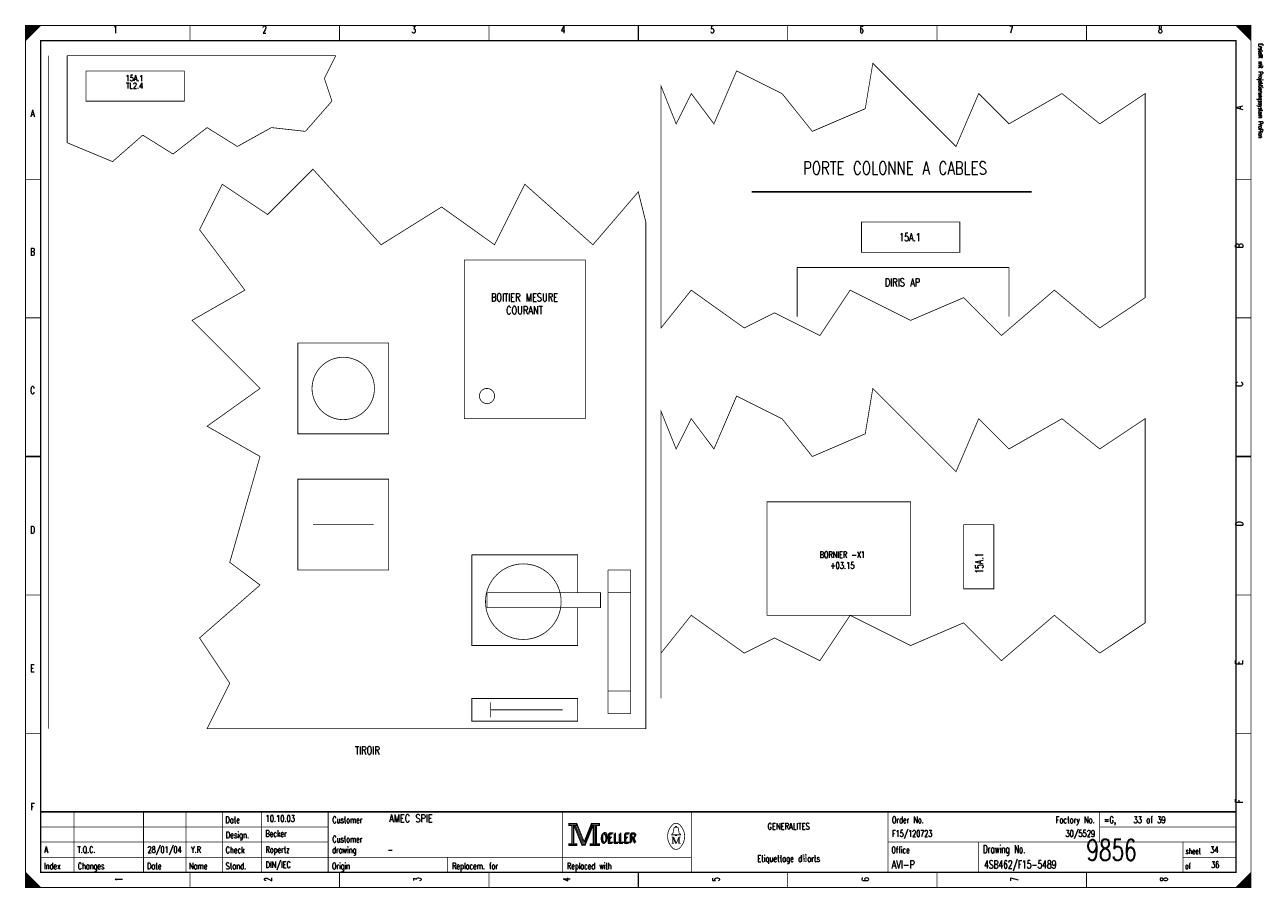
# Model space of a CAD drawing. Extents: x 0 to 409, y 0 to 285.
import ezdxf
from ezdxf.enums import TextEntityAlignment as Align

# ---------------------------------------------------------------- set-up
doc = ezdxf.new("R2010")
doc.units = 0
doc.header["$MEASUREMENT"] = 0
doc.layers.get('0').update_dxf_attribs({"color": 9, "linetype": 'CONTINUOUS'})
doc.styles.get("Standard").update_dxf_attribs({"font": 'TXT', "bigfont": 'TXT'})

msp = doc.modelspace()

# ---------------------------------------------------------------- linework, layer by layer
at = {"color": 0, "const_width": 0.25, "flags": 128}
for points in [[(0, 142.5), (0, 285), (405, 285), (405, 0), (0, 0), (0, 142.5)], [(0, 285), (5, 285), (0, 280), (0, 285)], [(0.25, 285), (0.25, 280.25), (0.5, 280.5), (0.5, 285), (0.75, 285), (0.75, 280.75), (1, 281), (1, 285), (1.25, 285), (1.25, 281.25), (1.5, 281.5), (1.5, 285), (1.75, 285), (1.75, 281.75), (2, 282)], [(2, 282), (2, 285), (2.25, 285), (2.25, 282.25), (2.5, 282.5), (2.5, 285), (2.75, 285), (2.75, 282.75), (3, 283), (3, 285), (3.25, 285), (3.25, 283.25), (3.5, 283.5), (3.5, 285), (3.75, 285)], [(3.75, 285), (3.75, 283.75), (4, 284), (4, 285), (4.25, 285), (4.25, 284.25), (4.5, 284.5), (4.5, 285), (4.75, 285), (4.75, 284.75)], [(400, 285), (405, 280), (404.75, 280.25), (404.75, 285), (404.5, 285), (404.5, 280.5), (404.25, 280.75), (404.25, 285), (404, 285), (404, 281), (403.75, 281.25), (403.75, 285), (403.5, 285), (403.5, 281.5), (403.25, 281.75)], [(401.5, 283.5), (401.5, 285), (401.25, 285), (401.25, 283.75), (401, 284), (401, 285), (400.75, 285), (400.75, 284.25), (400.5, 284.5), (400.5, 285), (400.25, 285), (400.25, 284.75)], [(403.25, 281.75), (403.25, 285), (403, 285), (403, 282), (402.75, 282.25), (402.75, 285), (402.5, 285), (402.5, 282.5), (402.25, 282.75), (402.25, 285), (402, 285), (402, 283), (401.75, 283.25), (401.75, 285), (401.5, 285)], [(210, 265), (210, 185), (220, 197.5), (237.5, 185), (247.5, 190), (262.5, 182.5), (272.5, 197.5), (292.5, 187.5), (310, 195), (322.5, 182.5), (340, 197.5), (355, 185), (370, 195), (370, 262.5), (355, 252.5), (342.5, 262.5), (325, 252.5), (315, 262.5), (307.5, 245), (280, 272.5), (277.5, 257.5), (260, 250), (250, 262.5), (235, 270), (227.5, 252.5), (220, 262.5), (215, 252.5), (210, 265)], [(60, 52.5), (67.5, 67.5), (57.5, 82.5), (77.5, 100), (67.5, 107.5), (77.5, 142.5), (60, 152.5), (77.5, 165), (55, 187.5), (72.5, 197.5), (57.5, 217.5), (65, 232.5), (80, 222.5), (95, 237.5), (117.5, 212.5), (137.5, 225), (155, 212.5), (165, 232.5), (187.5, 212.5), (202.5, 230), (205, 220), (205, 52.5), (60, 52.5)], [(210, 157.5), (210, 77.5), (220, 90), (237.5, 77.5), (247.5, 82.5), (262.5, 75), (272.5, 90), (292.5, 80), (310, 87.5), (322.5, 75), (340, 90), (355, 77.5), (370, 87.5), (370, 155), (355, 145), (342.5, 155), (325, 145), (315, 155), (307.5, 137.5), (280, 165), (277.5, 150), (260, 142.5), (250, 155), (235, 162.5), (227.5, 145), (220, 155), (215, 145), (210, 157.5)], [(147.5, 110), (182.5, 110), (182.5, 97.5)], [(182.5, 92.5), (182.5, 80), (147.5, 80), (147.5, 110)], [(179.5, 21.2), (179.5, 20.5), (180.5, 20.5), (180.5, 14.5), (179.5, 14.5), (179.5, 13.8), (182.2, 13.8), (182.2, 14.5), (181.2, 14.5), (181.2, 20.5), (182.2, 20.5), (182.2, 21.2), (179.5, 21.2)], [(180.7, 20.7), (180.7, 14.3), (181, 14.3), (181, 20.7)], [(181.2, 20.5), (183.9, 13.8), (184.9, 13.8), (187.6, 20.5)], [(181.8, 20.5), (184.2, 14.6), (184.6, 14.6)], [(182.2, 21.2), (184.6, 15.2), (187, 21.2)], [(182.2, 20.5), (184.4, 14.9), (184.7, 14.9)], [(184.6, 14.2), (184.9, 14.2), (187.4, 20.5)], [(184.6, 14.6), (184.8, 14.6), (187.2, 20.5)], [(187.6, 20.5), (187.6, 14.5), (186.6, 14.5), (186.6, 13.8), (187.1, 13.8)], [(187, 21.2), (187, 20.5), (188, 20.5), (188, 14.5), (187, 14.5), (187, 13.8), (189.7, 13.8), (189.7, 14.5), (188.7, 14.5), (188.7, 20.5), (189.7, 20.5), (189.7, 21.2), (187, 21.2)], [(187.8, 20.7), (187.8, 14.3), (188.3, 14.3), (188.3, 20.7), (188.5, 20.7), (188.5, 14.3)], [(214.8, 17.4), (213.5, 17.4), (213.5, 17.6), (214, 18), (214.3, 19.6)], [(213.9, 16.7), (213.9, 14.6), (213.5, 14.6)], [(213.9, 16.7), (214.8, 14.6), (215.1, 14.6)], [(214.8, 19.9), (214.8, 20.2), (215.2, 20.2), (215.2, 19.9)], [(215.2, 17.4), (216.5, 17.4), (216.5, 17.6), (216, 18), (215.7, 19.6)], [(0, 5), (0, 0), (5, 0), (0, 5), (0.25, 4.75), (0.25, 0), (0.5, 0), (0.5, 4.5), (0.75, 4.25), (0.75, 0), (1, 0), (1, 4), (1.25, 3.75), (1.25, 0), (1.5, 0)], [(404.75, 4.75), (404.75, 0), (404.5, 0), (404.5, 4.5), (404.25, 4.25), (404.25, 0), (404, 0), (404, 4), (403.75, 3.75), (403.75, 0), (403.5, 0), (403.5, 3.5), (403.25, 3.25), (403.25, 0), (403, 0)], [(1.5, 0), (1.5, 3.5), (1.75, 3.25), (1.75, 0), (2, 0), (2, 3), (2.25, 2.75), (2.25, 0), (2.5, 0), (2.5, 2.5), (2.75, 2.25), (2.75, 0), (3, 0), (3, 2), (3.25, 1.75)], [(3.25, 1.75), (3.25, 0), (3.5, 0), (3.5, 1.5), (3.75, 1.25), (3.75, 0), (4, 0), (4, 1), (4.25, 0.75), (4.25, 0), (4.5, 0), (4.5, 0.5), (4.75, 0.25)], [(401.25, 1.25), (401.25, 0), (401, 0), (401, 1), (400.75, 0.75), (400.75, 0), (400.5, 0), (400.5, 0.5), (400.25, 0.25), (400.25, 0)], [(403, 0), (403, 3), (402.75, 2.75), (402.75, 0), (402.5, 0), (402.5, 2.5), (402.25, 2.25), (402.25, 0), (402, 0), (402, 2), (401.75, 1.75), (401.75, 0), (401.5, 0), (401.5, 1.5), (401.25, 1.25)]]:
    msp.add_lwpolyline(points, dxfattribs=at)
at = {"color": 0, "flags": 128}
for points, const_width in [([(0, 285), (405, 285), (405, 0), (0, 0)], 0.25), ([(5, 280), (400, 280), (400, 5), (5, 5)], 0.5), ([(5, 280), (400, 280), (400, 5), (5, 5)], 0.25), ([(20, 270), (52.5, 270), (52.5, 260), (20, 260)], 0.25), ([(276.25, 220), (308.75, 220), (308.75, 210), (276.25, 210)], 0.25), ([(145, 207.5), (185, 207.5), (185, 155), (145, 155)], 0.25), ([(90, 180), (120, 180), (120, 150), (90, 150)], 0.25), ([(90, 135), (120, 135), (120, 105), (90, 105)], 0.25), ([(245, 127.5), (292.5, 127.5), (292.5, 90), (245, 90)], 0.25), ([(310, 120), (320, 120), (320, 98.75), (310, 98.75)], 0.25), ([(152.5, 97.5), (190, 97.5), (190, 92.5), (152.5, 92.5)], 0.25), ([(147.5, 62.5), (182.5, 62.5), (182.5, 55), (147.5, 55)], 0.25), ([(179.7, 21), (182, 21), (182, 20.7), (179.7, 20.7)], 0.25), ([(187.2, 21), (189.5, 21), (189.5, 20.7), (187.2, 20.7)], 0.25), ([(214.8, 17.4), (215.2, 17.4), (215.2, 17.1), (214.8, 17.1)], 0.25), ([(179.7, 14.3), (182, 14.3), (182, 14), (179.7, 14)], 0.25), ([(186.8, 14.3), (189.5, 14.3), (189.5, 14), (186.8, 14)], 0.25)]:
    msp.add_lwpolyline(points, close=True, dxfattribs=dict(at, const_width=const_width))
at = {"color": 0}
for points, const_width in [([(54.375, 285), (54.375, 280)], 0.25), ([(103.75, 285), (103.75, 280)], 0.25), ([(153.125, 285), (153.125, 280)], 0.25), ([(202.5, 280), (202.5, 285)], 0.5), ([(202.5, 285), (202.5, 280)], 0.25), ([(251.875, 285), (251.875, 280)], 0.25), ([(301.25, 285), (301.25, 280)], 0.25), ([(350.625, 285), (350.625, 280)], 0.25), ([(7.5, 275), (7.5, 52.5)], 0.25), ([(13.75, 275), (102.5, 275)], 0.25), ([(13.75, 275), (13.75, 246.25)], 0.25), ([(102.5, 275), (98.75, 267.5)], 0.25), ([(98.75, 267.5), (101.25, 260)], 0.25), ([(101.25, 260), (92.5, 250)], 0.25), ([(60, 251.25), (48.75, 242.5)], 0.25), ([(70, 245), (60, 251.25)], 0.25), ([(81.25, 251.25), (70, 245)], 0.25), ([(92.5, 250), (81.25, 251.25)], 0.25), ([(28.75, 240), (13.75, 246.25)], 0.25), ([(38.75, 248.75), (28.75, 240)], 0.25), ([(48.75, 242.5), (38.75, 248.75)], 0.25), ([(0, 234.167), (5, 234.167)], 0.25), ([(405, 234.167), (400, 234.167)], 0.25), ([(240, 230), (332.5, 230)], 0.5), ([(255, 205), (255, 188.75)], 0.25), ([(255, 205), (325, 205)], 0.25), ([(325, 205), (325, 188.75)], 0.25), ([(0, 188.334), (5, 188.334)], 0.25), ([(405, 188.334), (400, 188.334)], 0.25), ([(5, 142.5), (0, 142.5)], 0.5), ([(0, 142.5), (5, 142.5)], 0.25), ([(400, 142.5), (405, 142.5)], 0.5), ([(405, 142.5), (400, 142.5)], 0.25), ([(95, 120), (115, 120)], 0.25), ([(192.5, 105), (192.5, 57.5)], 0.25), ([(192.5, 105), (200, 105)], 0.25), ([(200, 105), (200, 57.5)], 0.25), ([(0, 96.667), (5, 96.667)], 0.25), ([(192.5, 97.5), (200, 97.5)], 0.25), ([(405, 96.667), (400, 96.667)], 0.25), ([(210, 92.5), (210, 62.5)], 0.25), ([(192.5, 65), (200, 65)], 0.25), ([(153.75, 61.25), (153.75, 56.25)], 0.25), ([(153.75, 58.75), (177.5, 58.75)], 0.25), ([(192.5, 57.5), (200, 57.5)], 0.25), ([(0, 50.834), (5, 50.834)], 0.25), ([(405, 50.834), (400, 50.834)], 0.25), ([(400, 25), (5, 25)], 0.5), ([(16, 5), (16, 25)], 0.25), ([(39, 5), (39, 25)], 0.25), ([(53, 5), (53, 25)], 0.25), ([(65, 25), (65, 5)], 0.25), ([(78, 25), (78, 5)], 0.25), ([(100, 25), (100, 5)], 0.25), ([(177.5, 25), (177.5, 5)], 0.25), ([(220, 25), (220, 5)], 0.25), ([(285, 25), (285, 5)], 0.25), ([(355, 25), (355, 15)], 0.25), ([(181.5, 20.5), (184, 14.2)], 0.25), ([(184.7, 14.9), (187, 20.6)], 0.25), ([(5, 20), (100, 20)], 0.25), ([(213.5, 16.7), (214.2, 16.7)], 0.25), ([(214.2, 16.7), (215.1, 14.6)], 0.25), ([(214.6, 19.9), (215.5, 19.9)], 0.25), ([(215.1, 14.6), (215.9, 16.7)], 0.25), ([(215.9, 14.6), (215.9, 16.7)], 0.25), ([(215.9, 16.7), (216.5, 16.7)], 0.25), ([(216.1, 16.7), (216.1, 14.6)], 0.25), ([(355, 20), (400, 20)], 0.25), ([(5, 15), (100, 15)], 0.25), ([(184, 14.2), (184.6, 14.2)], 0.25), ([(213.9, 14.6), (214.3, 14.6)], 0.25), ([(216.5, 14.6), (215.7, 14.6)], 0.25), ([(285, 15), (400, 15)], 0.25), ([(315, 15), (315, 5)], 0.25), ([(382.5, 15), (382.5, 5)], 0.25), ([(5, 10), (220, 10)], 0.25), ([(139.5, 10), (139.5, 5)], 0.25), ([(382.5, 10), (400, 10)], 0.25), ([(54.375, 0), (54.375, 5)], 0.25), ([(103.75, 0), (103.75, 5)], 0.25), ([(153.125, 0), (153.125, 5)], 0.25), ([(202.5, 5), (202.5, 0)], 0.5), ([(202.5, 0), (202.5, 5)], 0.25), ([(251.875, 0), (251.875, 5)], 0.25), ([(301.25, 0), (301.25, 5)], 0.25), ([(350.625, 0), (350.625, 5)], 0.25), ([(405, 5), (400, 0)], 0.25), ([(4.75, 0), (4.75, 0.25)], 0.25)]:
    msp.add_lwpolyline(points, dxfattribs=dict(at, const_width=const_width))
at = {"color": 0, "const_width": 0.25, "flags": 128}
for points in [[(115.312, 165, 1), (94.688, 165, 1)], [(155, 162.5, 1), (150, 162.5, 1)], [(177, 94.5, 1), (152, 94.5, 1)]]:
    msp.add_lwpolyline(points, format="xyb", close=True, dxfattribs=at)
for points in [[(213.499601, 20.388348, 0.373815), (213.488, 13.425, 0.373815)], [(216.493359, 20.403602, 0.530775), (213.513, 20.413, 0.530775)], [(216.498075, 13.401685, 0.378582), (216.463, 20.438, 0.378582)], [(214.6, 19.9, 0.414214), (214.3, 19.6, 0.414214)], [(215.7, 19.6, 0.414214), (215.4, 19.9, 0.414214)], [(213.502705, 13.401803, 0.532213), (216.488, 13.388, 0.532213)]]:
    msp.add_lwpolyline(points, format="xyb", dxfattribs=at)

# ---------------------------------------------------------------- texts
at = {"color": 0}
for s, height, width, p in [('1', 2.38125, 0.672, (29.654421, 284.858032)), ('2', 2.38125, 0.672, (78.988169, 284.858032)), ('3', 2.38125, 0.672, (128.321918, 284.858032)), ('4', 2.38125, 0.672, (177.655666, 284.858032)), ('5', 2.38125, 0.672, (226.989415, 284.858032)), ('6', 2.38125, 0.672, (276.323163, 284.858032)), ('7', 2.38125, 0.672, (325.656912, 284.858032)), ('8', 2.38125, 0.672, (374.99066, 284.858032)), ('TL2.4', 1.905, 0.712, (36.042964, 266.047323)), ('15A.1', 1.905, 0.7, (36.042964, 268.531756)), ('A', 2.38125, 0.76, (2.325654, 257.174346)), ('PORTE COLONNE A CABLES', 4.28625, 0.751273, (287.325654, 239.996264)), ('15A.1', 2.619375, 0.716, (292.294521, 216.287671)), ('B', 2.38125, 0.76, (2.325654, 211.389788)), ('DIRIS AP', 2.619375, 0.752, (289.810087, 201.381071)), ('BOITIER MESURE', 2.619375, 0.755429, (164.87858, 196.412204)), ('COURANT', 2.619375, 0.76, (164.87858, 192.153176)), ('C', 2.38125, 0.76, (2.325654, 165.60523)), ('D', 2.38125, 0.76, (2.325654, 119.465753)), ('BORNIER -X1', 2.143125, 0.740364, (269.93462, 111.089664)), ('+03.15', 2.143125, 0.68, (269.93462, 107.540473)), ('E', 2.38125, 0.76, (2.325654, 73.681196)), ('F', 2.38125, 0.76, (2.325654, 27.896638)), ('GENERALITES', 2.143125, 0.76, (252.188667, 21.295143)), ('Etiquettage d駱arts', 2.143125, 0.613474, (252.188667, 10.647572))]:
    msp.add_text(s, height=height, dxfattribs=dict(at, width=width)).set_placement(p, align=Align.TOP_CENTER)
at = {"color": 0, "width": 0.622634}
msp.add_text('Erstellt mit Projektierungssystem ProPlan', height=1.42875, rotation=270, dxfattribs=at).set_placement((407.023879, 279.056912), align=Align.BOTTOM_LEFT)
at = {"color": 0}
for s, height, width, p in [('A', 2.38125, 0.76, (399.909527, 257.174346)), ('B', 2.38125, 0.76, (399.909527, 211.389788)), ('C', 2.38125, 0.76, (399.921949, 165.60523)), ('D', 2.38125, 0.76, (399.921949, 119.465753)), ('15A.1', 2.619375, 0.7, (313.862951, 103.778331)), ('E', 2.38125, 0.76, (399.909527, 73.681196)), ('F', 2.38125, 0.76, (399.909527, 27.896638))]:
    msp.add_text(s, height=height, rotation=90, dxfattribs=dict(at, width=width)).set_placement(p, align=Align.TOP_LEFT)
for s, height, width, p in [('TIROIR', 2.619375, 0.76, (108.881227, 46.636364)), ('Date', 2.143125, 0.64, (66.054919, 23.424658)), ('Customer', 2.143125, 0.62, (101.403082, 23.424658)), ('Order No.', 2.143125, 0.656889, (286.328331, 23.424658)), ('=G,    33 of 39', 2.143125, 0.681067, (356.408873, 23.424658)), ('Design.', 2.143125, 0.636571, (66.191563, 18.455791)), ('Customer', 2.143125, 0.62, (101.403082, 17.036115)), ('OELLER', 3.095625, 0.76, (189.964259, 17.745953)), ('OELLER', 3.095625, 0.76, (189.964259, 17.745953)), ('OELLER', 3.095625, 0.76, (190.319178, 18.100872)), ('Check', 2.143125, 0.632, (66.11703, 13.486924)), ('drawing', 2.143125, 0.6, (101.328549, 13.486924)), ('Office', 2.143125, 0.626667, (286.154421, 13.486924)), ('Drawing No.', 2.619375, 0.646545, (316.427242, 13.983811)), ('sheet', 1.905, 0.6, (383.377397, 12.990037)), ('Index', 2.143125, 0.632, (6.086021, 8.163138)), ('Changes', 2.143125, 0.622857, (17.262422, 8.163138)), ('Stand.', 2.143125, 0.642667, (66.11703, 8.163138)), ('Origin', 2.143125, 0.626667, (101.266438, 8.163138)), ('Replacem. for', 2.143125, 0.627077, (140.973007, 8.163138)), ('Replaced with', 2.143125, 0.619692, (178.949346, 8.163138)), ('of', 1.905, 0.6, (383.228331, 8.021171)), ('Date', 2.143125, 0.64, (40.145828, 8.163138)), ('Name', 2.143125, 0.64, (54.03736, 8.163138))]:
    msp.add_text(s, height=height, dxfattribs=dict(at, width=width)).set_placement(p, align=Align.TOP_LEFT)
for s, height, width, p in [('10.10.03', 2.143125, 0.678, (79.33599, 21.082192)), ('AMEC SPIE', 2.619375, 0.752889, (120.157005, 20.769863)), ('Becker', 2.143125, 0.626667, (79.273879, 16.113325)), ('F15/120723', 2.143125, 0.6832, (286.390442, 16.113325)), ('A', 2.143125, 0.76, (6.212017, 10.789539)), ('T.Q.C.', 2.143125, 0.728, (17.163045, 10.789539)), ('28/01/04', 2.143125, 0.678, (40.294894, 10.789539)), ('Y.R', 2.143125, 0.738667, (54.665567, 10.789539)), ('Ropertz', 2.143125, 0.622857, (79.323568, 10.789539)), ('-', 2.143125, 0.696, (119.651245, 10.789539)), ('9856', 7, 0.6928, (350.581462, 6.783637)), ('34', 2.143125, 0.672, (391.501494, 10.789539)), ('DIN/IEC', 2.143125, 0.750857, (79.348412, 5.820672)), ('AVI-P', 2.619375, 0.7472, (286.241376, 5.508344)), ('4SB462/F15-5489', 2.619375, 0.6928, (316.787484, 5.508344)), ('36', 2.143125, 0.672, (391.771233, 5.820672))]:
    msp.add_text(s, height=height, dxfattribs=dict(at, width=width)).set_placement(p, align=Align.BOTTOM_LEFT)
at = {"color": 0, "width": 0.646545}
msp.add_text('Factory No.', height=2.143125, dxfattribs=at).set_placement((353.349471, 23.424658), align=Align.TOP_RIGHT)
at = {"color": 0, "width": 0.675429}
msp.add_text('30/5529', height=2.143125, dxfattribs=at).set_placement((353.464819, 16.113325), align=Align.BOTTOM_RIGHT)
at = {"color": 0, "width": 0.672}
for s, p in [('1', (29.654421, 2.697385)), ('2', (78.988169, 2.697385)), ('3', (128.321918, 2.697385)), ('4', (177.655666, 2.697385)), ('5', (226.989415, 2.697385)), ('6', (276.323163, 2.697385)), ('7', (325.656912, 2.697385)), ('8', (374.99066, 2.697385))]:
    msp.add_text(s, height=2.38125, rotation=90, dxfattribs=at).set_placement(p, align=Align.TOP_CENTER)

doc.saveas('drawing.dxf')
